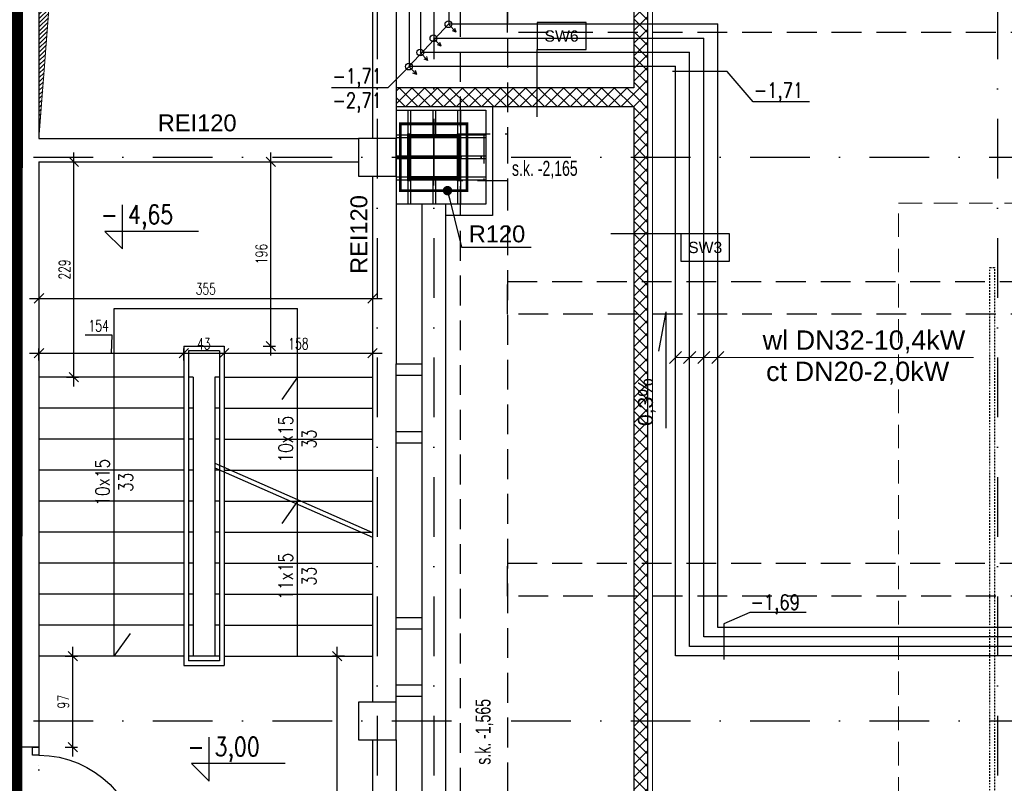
# Model space of a CAD drawing. Header units: centimetres. Extents: x -10729 to 23827, y -4437 to 19798.
# Tile 33 of 95: x 5819 to 6867, y 9134 to 9946. Entities that reach past the tile are written whole.
import ezdxf

# ---------------------------------------------------------------- set-up
doc = ezdxf.new("R2010")
doc.units = ezdxf.units.CM
doc.header["$PDMODE"] = 35
doc.header["$PDSIZE"] = 0.1
for name, pattern in [('Balustrady$0$DASHED', [0.75, 0.5, -0.25]), ('CADVENT_HIDDEN', [0.8, 0.25, -0.55]), ('Kondygnacja  -0_5$0$DIVIDE', [31.75, 12.7, -6.35, 0, -6.35, 0, -6.35]), ('Kondygnacja  -0_5$0$DOT2', [3.175, 0, -3.175]), ('Kondygnacja  -0_5$0$HIDDEN', [9.525, 6.35, -3.175]), ('Kondygnacja  -0_5$0$HIDDEN2', [4.7625, 3.175, -1.5875]), ('Osie rzutów$0$DASHDOT2', [12.7, 6.35, -3.175, 0, -3.175])]:
    doc.linetypes.add(name, pattern=pattern)
doc.layers.get('0').update_dxf_attribs({"color": 8})
doc.layers.get('DEFPOINTS').update_dxf_attribs({"color": 8})
for name, color, linetype in [('ARCH_WIDOK_KONSTRUKCJA', 8, 'Continuous'), ('bgde_dodatki powykonawcze', 7, 'Continuous'), ('Kondygnacja  -0_5$0$ARCH_ETAPOWANIE', 8, 'Kondygnacja  -0_5$0$DIVIDE'), ('Kondygnacja  -0_5$0$ARCH_GK', 8, 'Continuous'), ('Kondygnacja  -0_5$0$ARCH_INFO_KOTY_WYSOKOŚCIOWE_IST', 8, 'Continuous'), ('Kondygnacja  -0_5$0$ARCH_INFO_ODPORNOŚĆ OGNIOWA', 8, 'Continuous'), ('Kondygnacja  -0_5$0$ARCH_INFO_OPISY_PRZEGRODY', 8, 'Continuous'), ('Kondygnacja  -0_5$0$ARCH_INFO_SCHODY_IST', 8, 'Continuous'), ('Kondygnacja  -0_5$0$ARCH_KONSTR_POWYŻEJ RZUTU', 8, 'Kondygnacja  -0_5$0$HIDDEN'), ('Kondygnacja  -0_5$0$ARCH_KONSTR_POWYŻEJ RZUTU_IST', 8, 'Kondygnacja  -0_5$0$HIDDEN2'), ('Kondygnacja  -0_5$0$ARCH_MUROWANE_IST', 8, 'Continuous'), ('Kondygnacja  -0_5$0$ARCH_OKŁADZINA', 8, 'Continuous'), ('Kondygnacja  -0_5$0$ARCH_POMOCNICZE', 8, 'Continuous'), ('Kondygnacja  -0_5$0$ARCH_SCHODY_IST', 8, 'Continuous'), ('Kondygnacja  -0_5$0$ARCH_SŁUPY', 8, 'Continuous'), ('Kondygnacja  -0_5$0$ARCH_WYBURZENIA', 8, 'Kondygnacja  -0_5$0$DOT2'), ('Kondygnacja  -0_5$0$ARCH_ŚLUSARKA_DRZWI', 8, 'Continuous'), ('Kondygnacja  -0_5$0$ARCH_ŻELBET_IST', 8, 'Continuous'), ('Osie rzutów$0$ARCH_INFO_OSIE_IST', 8, 'Osie rzutów$0$DASHDOT2'), ('Osie rzutów$0$ARCH_INFO_OSIE_OPISY_IST', 8, 'Continuous')]:
    doc.layers.add(name, color=color, linetype=linetype)
for name, color, linetype, lineweight in [('bgde_opis ct 1', 7, 'Continuous', 20), ('bgde_rzędne wl ct', 7, 'Continuous', 25), ('KJP_CT_kk_powrót', 250, '04_CT_KOMF_POW', 25), ('KJP_CT_kk_zasil', 250, '04_CT_KOMF_ZAS', 25), ('KJP_WL_kk zasil', 250, '04_WL_KOMF_ZAS', 25), ('KJP_WL_kk_powr', 250, '04_WL_KOMF_POW', 25), ('Kondygnacja  -0_5$0$ARCH_INFO_WYMIARY', 8, 'Continuous', 9), ('Kondygnacja  -0_5$0$ARCH_WIDOK', 8, 'Continuous', 13)]:
    doc.layers.add(name, color=color, linetype=linetype, lineweight=lineweight)
doc.styles.add('Arial', font='arial.ttf')
doc.styles.add('Kondygnacja  -0_5$0$Arial', font='arial.ttf')
doc.styles.add('Kondygnacja  -0_5$0$BIKTS', font='bikromsw.shx', dxfattribs={"width": 0.8})
doc.styles.add('Kondygnacja  -0_5$0$Romans', font='Romans.shx', dxfattribs={"width": 0.7})
doc.styles.add('Kondygnacja  -0_5$0$ROMANS-50-CM', font='romans.shx', dxfattribs={"width": 0.8, "height": 10})
doc.styles.add('Kondygnacja  -0_5$0$Standard', font='txt')
doc.styles.add('st rom', font='Romans.shx', dxfattribs={"width": 0.8})
doc.linetypes.add('04_CT_KOMF_POW', pattern='A,100,-15,["CTKp",Standard,S=10,R=0,X=-10,Y=-5],-35', length=150)
doc.linetypes.add('04_CT_KOMF_ZAS', pattern='A,100,-15,["CTKz",Standard,S=10,R=0,X=-10,Y=-5],-35', length=150)
doc.linetypes.add('04_WL_KOMF_POW', pattern='A,100,-15,["WLKp",Standard,S=10,R=0,X=-10,Y=-5],-35', length=150)
doc.linetypes.add('04_WL_KOMF_ZAS', pattern='A,100,-15,["WLKz",Standard,S=10,R=0,X=-10,Y=-5],-35', length=150)
doc.dimstyles.new('Kondygnacja  -0_5$0$ISO-25', dxfattribs={"dimtxt": 2.5, "dimasz": 2.5, "dimexe": 1.25, "dimexo": 0.625, "dimtad": 1, "dimtxsty": 'Kondygnacja  -0_5$0$Standard', "dimcen": 2.5, "dimadec": 0, "dimazin": 0, "dimtfac": 1, "dimtmove": 0, "dimatfit": 3, "dimfxl": 1, "dimarcsym": 0})
doc.dimstyles.new('Kondygnacja  -0_5$0$Wymiary 1-100', dxfattribs={"dimtxt": 12, "dimasz": 10, "dimexe": 5, "dimexo": 0, "dimgap": 4, "dimtad": 1, "dimrnd": 0.5, "dimzin": 12, "dimdsep": 46, "dimtxsty": 'Kondygnacja  -0_5$0$Romans', "dimblk": 'Kondygnacja  -0_5$0$_Oblique', "dimcen": 10, "dimdle": 10, "dimclrt": 55, "dimazin": 0, "dimtfac": 1, "dimtmove": 1, "dimatfit": 3, "dimfxl": 8, "dimfxlon": 1, "dimtolj": 1, "dimtzin": 0, "dimarcsym": 0})
pattern_1 = [(45, (-6220.4609, -4950), (-0.67351921, 0.67351921), [])]

# ---------------------------------------------------------------- blocks, each defined once
blk = doc.blocks.new('Osie rzutów')
at = {"layer": 'Osie rzutów$0$ARCH_INFO_OSIE_IST', "ltscale": 10}
for p, q in [((6200, 12510), (6200, 4800)), ((6200, 12510), (6200, 4571.18)), ((6260, 12510), (6260, 4623.26)), ((6860, 12510), (6860, 4623.26)), ((6260, 9770), (6260, 9830)), ((4436.04, 9800), (15156.54, 9800)), ((6290, 9800), (6230, 9800)), ((4436.04, 9200), (15156.54, 9200))]:
    blk.add_line(p, q, dxfattribs=at)
blk = doc.blocks.new('Kondygnacja  -0_5$0$_Dot')
at = {"color": 0, "linetype": 'ByBlock', "lineweight": -2}
blk.add_line((-0.5, 0), (-1, 0), dxfattribs=at)
at = {"color": 0, "linetype": 'ByBlock', "const_width": 0.5}
blk.add_lwpolyline([(-0.25, 0, 1), (0.25, 0, 1)], format="xyb", close=True, dxfattribs=at)
blk = doc.blocks.new('Kondygnacja  -0_5$0$_Oblique')
at = {"color": 0, "linetype": 'ByBlock', "lineweight": -2}
blk.add_line((-0.5, -0.5), (0.5, 0.5), dxfattribs=at)
blk = doc.blocks.new('*D178')
at = {"layer": 'DEFPOINTS', "color": 0}
for p in [(5994, 9591.5), (5840, 9559.3), (5994, 9559.3)]:
    blk.add_point(p, dxfattribs=at)
at = {"layer": 'Kondygnacja  -0_5$0$ARCH_INFO_WYMIARY', "color": 0, "lineweight": -2}
for p, q in [((5917.9, 9610.6), (5889.1, 9610.6)), ((5917, 9591.5), (5917.9, 9610.6)), ((5830, 9591.5), (6004, 9591.5)), ((5840, 9583.5), (5840, 9596.5)), ((5994, 9583.5), (5994, 9596.5))]:
    blk.add_line(p, q, dxfattribs=at)
at = {"layer": 'Kondygnacja  -0_5$0$ARCH_INFO_WYMIARY', "color": 0, "lineweight": -2, "xscale": 10, "yscale": 10, "zscale": 10, "rotation": 180}
blk.add_blockref('Kondygnacja  -0_5$0$_Oblique', (5840, 9591.5), dxfattribs=at)
at = {"layer": 'Kondygnacja  -0_5$0$ARCH_INFO_WYMIARY', "color": 0, "lineweight": -2, "xscale": 10, "yscale": 10, "zscale": 10}
blk.add_blockref('Kondygnacja  -0_5$0$_Oblique', (5994, 9591.5), dxfattribs=at)
at = {"layer": 'Kondygnacja  -0_5$0$ARCH_INFO_WYMIARY', "color": 55, "insert": (5903.5, 9620.6), "char_height": 12, "attachment_point": 5, "style": 'Kondygnacja  -0_5$0$Romans'}
blk.add_mtext('\\A1;154', dxfattribs=at)
blk = doc.blocks.new('*D179')
at = {"layer": 'DEFPOINTS', "color": 0}
for p in [(6037, 9592.3), (6037, 9591.5), (5994, 9559.3)]:
    blk.add_point(p, dxfattribs=at)
at = {"layer": 'Kondygnacja  -0_5$0$ARCH_INFO_WYMIARY', "color": 0, "lineweight": -2}
for p, q in [((5984, 9591.5), (6047, 9591.5)), ((5994, 9583.5), (5994, 9596.5)), ((6037, 9592.3), (6037, 9586.5))]:
    blk.add_line(p, q, dxfattribs=at)
at = {"layer": 'Kondygnacja  -0_5$0$ARCH_INFO_WYMIARY', "color": 0, "lineweight": -2, "xscale": 10, "yscale": 10, "zscale": 10, "rotation": 180}
blk.add_blockref('Kondygnacja  -0_5$0$_Oblique', (5994, 9591.5), dxfattribs=at)
at = {"layer": 'Kondygnacja  -0_5$0$ARCH_INFO_WYMIARY', "color": 0, "lineweight": -2, "xscale": 10, "yscale": 10, "zscale": 10}
blk.add_blockref('Kondygnacja  -0_5$0$_Oblique', (6037, 9591.5), dxfattribs=at)
at = {"layer": 'Kondygnacja  -0_5$0$ARCH_INFO_WYMIARY', "color": 55, "insert": (6015.5, 9601.5), "char_height": 12, "attachment_point": 5, "style": 'Kondygnacja  -0_5$0$Romans'}
blk.add_mtext('\\A1;43', dxfattribs=at)
blk = doc.blocks.new('*D180')
at = {"layer": 'DEFPOINTS', "color": 0}
for p in [(6195, 9628.8), (6037, 9592.3), (6195, 9591.5)]:
    blk.add_point(p, dxfattribs=at)
at = {"layer": 'Kondygnacja  -0_5$0$ARCH_INFO_WYMIARY', "color": 0, "lineweight": -2}
for p, q in [((6195, 9599.5), (6195, 9586.5)), ((6027, 9591.5), (6205, 9591.5)), ((6037, 9592.3), (6037, 9586.5))]:
    blk.add_line(p, q, dxfattribs=at)
at = {"layer": 'Kondygnacja  -0_5$0$ARCH_INFO_WYMIARY', "color": 0, "lineweight": -2, "xscale": 10, "yscale": 10, "zscale": 10, "rotation": 180}
blk.add_blockref('Kondygnacja  -0_5$0$_Oblique', (6037, 9591.5), dxfattribs=at)
at = {"layer": 'Kondygnacja  -0_5$0$ARCH_INFO_WYMIARY', "color": 0, "lineweight": -2, "xscale": 10, "yscale": 10, "zscale": 10}
blk.add_blockref('Kondygnacja  -0_5$0$_Oblique', (6195, 9591.5), dxfattribs=at)
at = {"layer": 'Kondygnacja  -0_5$0$ARCH_INFO_WYMIARY', "color": 55, "insert": (6116, 9601.5), "char_height": 12, "attachment_point": 5, "style": 'Kondygnacja  -0_5$0$Romans'}
blk.add_mtext('\\A1;158', dxfattribs=at)
blk = doc.blocks.new('*D233')
at = {"layer": 'DEFPOINTS', "color": 0}
for p in [(5845, 9795), (5877.1, 9795), (5845, 9566)]:
    blk.add_point(p, dxfattribs=at)
at = {"layer": 'Kondygnacja  -0_5$0$ARCH_INFO_WYMIARY', "color": 0, "lineweight": -2}
for p, q in [((5877.1, 9556), (5877.1, 9805)), ((5869.1, 9795), (5882.1, 9795)), ((5869.1, 9566), (5882.1, 9566))]:
    blk.add_line(p, q, dxfattribs=at)
at = {"layer": 'Kondygnacja  -0_5$0$ARCH_INFO_WYMIARY', "color": 0, "lineweight": -2, "xscale": 10, "yscale": 10, "zscale": 10}
for p, rotation in [((5877.1, 9795), 90), ((5877.1, 9566), 270)]:
    blk.add_blockref('Kondygnacja  -0_5$0$_Oblique', p, dxfattribs=dict(at, rotation=rotation))
at = {"layer": 'Kondygnacja  -0_5$0$ARCH_INFO_WYMIARY', "color": 55, "insert": (5867.1, 9680.5), "char_height": 12, "attachment_point": 5, "rotation": 90, "style": 'Kondygnacja  -0_5$0$Romans'}
blk.add_mtext('\\A1;229', dxfattribs=at)
blk = doc.blocks.new('*D234')
at = {"layer": 'DEFPOINTS', "color": 0}
for p in [(6157.2, 9269), (6195, 9269), (6190, 8870)]:
    blk.add_point(p, dxfattribs=at)
at = {"layer": 'Kondygnacja  -0_5$0$ARCH_INFO_WYMIARY', "color": 0, "lineweight": -2}
for p, q in [((6157.2, 8860), (6157.2, 9279)), ((6165.2, 9269), (6152.2, 9269)), ((6165.2, 8870), (6152.2, 8870))]:
    blk.add_line(p, q, dxfattribs=at)
at = {"layer": 'Kondygnacja  -0_5$0$ARCH_INFO_WYMIARY', "color": 0, "lineweight": -2, "xscale": 10, "yscale": 10, "zscale": 10}
for p, rotation in [((6157.2, 9269), 90), ((6157.2, 8870), 270)]:
    blk.add_blockref('Kondygnacja  -0_5$0$_Oblique', p, dxfattribs=dict(at, rotation=rotation))
at = {"layer": 'Kondygnacja  -0_5$0$ARCH_INFO_WYMIARY', "color": 55, "insert": (6147.2, 9069.5), "char_height": 12, "attachment_point": 5, "rotation": 90, "style": 'Kondygnacja  -0_5$0$Romans'}
blk.add_mtext('\\A1;399', dxfattribs=at)
blk = doc.blocks.new('*D181')
at = {"layer": 'DEFPOINTS', "color": 0}
for p in [(5840, 9672), (6195, 9652), (6195, 9649.8)]:
    blk.add_point(p, dxfattribs=at)
at = {"layer": 'Kondygnacja  -0_5$0$ARCH_INFO_WYMIARY', "color": 0, "lineweight": -2}
for p, q in [((5830, 9649.8), (6205, 9649.8)), ((5840, 9657.8), (5840, 9644.8)), ((6195, 9652), (6195, 9644.8))]:
    blk.add_line(p, q, dxfattribs=at)
at = {"layer": 'Kondygnacja  -0_5$0$ARCH_INFO_WYMIARY', "color": 0, "lineweight": -2, "xscale": 10, "yscale": 10, "zscale": 10, "rotation": 180}
blk.add_blockref('Kondygnacja  -0_5$0$_Oblique', (5840, 9649.8), dxfattribs=at)
at = {"layer": 'Kondygnacja  -0_5$0$ARCH_INFO_WYMIARY', "color": 0, "lineweight": -2, "xscale": 10, "yscale": 10, "zscale": 10}
blk.add_blockref('Kondygnacja  -0_5$0$_Oblique', (6195, 9649.8), dxfattribs=at)
at = {"layer": 'Kondygnacja  -0_5$0$ARCH_INFO_WYMIARY', "color": 55, "insert": (6017.5, 9659.8), "char_height": 12, "attachment_point": 5, "style": 'Kondygnacja  -0_5$0$Romans'}
blk.add_mtext('\\A1;355', dxfattribs=at)
blk = doc.blocks.new('*D236')
at = {"layer": 'DEFPOINTS', "color": 0}
for p in [(5840, 9269), (5875.9, 9269), (5840, 9172)]:
    blk.add_point(p, dxfattribs=at)
at = {"layer": 'Kondygnacja  -0_5$0$ARCH_INFO_WYMIARY', "color": 0, "lineweight": -2}
for p, q in [((5875.9, 9162), (5875.9, 9279)), ((5867.9, 9269), (5880.9, 9269)), ((5867.9, 9172), (5880.9, 9172))]:
    blk.add_line(p, q, dxfattribs=at)
at = {"layer": 'Kondygnacja  -0_5$0$ARCH_INFO_WYMIARY', "color": 0, "lineweight": -2, "xscale": 10, "yscale": 10, "zscale": 10}
for p, rotation in [((5875.9, 9269), 90), ((5875.9, 9172), 270)]:
    blk.add_blockref('Kondygnacja  -0_5$0$_Oblique', p, dxfattribs=dict(at, rotation=rotation))
at = {"layer": 'Kondygnacja  -0_5$0$ARCH_INFO_WYMIARY', "color": 55, "insert": (5865.9, 9220.5), "char_height": 12, "attachment_point": 5, "rotation": 90, "style": 'Kondygnacja  -0_5$0$Romans'}
blk.add_mtext('\\A1;97', dxfattribs=at)
blk = doc.blocks.new('*D200')
at = {"layer": 'DEFPOINTS', "color": 0}
for p in [(6054.6, 9795), (6086.7, 9795), (6037, 9599)]:
    blk.add_point(p, dxfattribs=at)
at = {"layer": 'Kondygnacja  -0_5$0$ARCH_INFO_WYMIARY', "color": 0, "lineweight": -2}
for p, q in [((6086.7, 9589), (6086.7, 9805)), ((6078.7, 9795), (6091.7, 9795)), ((6078.7, 9599), (6091.7, 9599))]:
    blk.add_line(p, q, dxfattribs=at)
at = {"layer": 'Kondygnacja  -0_5$0$ARCH_INFO_WYMIARY', "color": 0, "lineweight": -2, "xscale": 10, "yscale": 10, "zscale": 10}
for p, rotation in [((6086.7, 9795), 90), ((6086.7, 9599), 270)]:
    blk.add_blockref('Kondygnacja  -0_5$0$_Oblique', p, dxfattribs=dict(at, rotation=rotation))
at = {"layer": 'Kondygnacja  -0_5$0$ARCH_INFO_WYMIARY', "color": 55, "insert": (6076.7, 9697), "char_height": 12, "attachment_point": 5, "rotation": 90, "style": 'Kondygnacja  -0_5$0$Romans'}
blk.add_mtext('\\A1;196', dxfattribs=at)
blk = doc.blocks.new('Kondygnacja  -0_5$0$słup 6.8.11')
at = {"layer": 'Kondygnacja  -0_5$0$ARCH_SŁUPY'}
h = blk.add_hatch(dxfattribs=at)
h.set_pattern_fill('ANSI31', color=256, scale=0.3, style=0)
h.set_pattern_definition(pattern_1)
h.paths.add_polyline_path([(15, 75), (12, 75), (12, 25), (15, 25)])
h = blk.add_hatch(dxfattribs=at)
h.set_pattern_fill('ANSI31', color=256, scale=0.3, style=0)
h.set_pattern_definition(pattern_1)
h.paths.add_polyline_path([(65, 71), (65, 74), (15, 74), (15, 71)])
h = blk.add_hatch(dxfattribs=at)
h.set_pattern_fill('ANSI31', color=256, scale=0.3, style=0)
h.set_pattern_definition(pattern_1)
h.paths.add_polyline_path([(68, 75), (65, 75), (65, 25), (68, 25)])
h = blk.add_hatch(dxfattribs=at)
h.set_pattern_fill('ANSI31', color=256, scale=0.3, style=0)
h.set_pattern_definition(pattern_1)
h.paths.add_polyline_path([(65, 48.5), (65, 51.5), (15, 51.5), (15, 48.5)])
h = blk.add_hatch(dxfattribs=at)
h.set_pattern_fill('ANSI31', color=256, scale=0.3, style=0)
h.set_pattern_definition(pattern_1)
h.paths.add_polyline_path([(65, 26), (65, 29), (15, 29), (15, 26)])
at = {"layer": 'Kondygnacja  -0_5$0$ARCH_POMOCNICZE'}
blk.add_lwpolyline([(95, 100), (95, 0), (0, 0), (0, 100)], close=True, dxfattribs=at)
for points in [[(12, 100), (12, 75)], [(15, 100), (15, 75)], [(38.5, 100), (38.5, 74)], [(41.5, 100), (41.5, 74)], [(65, 100), (65, 75)], [(68, 100), (68, 75)], [(0, 74), (12, 74)], [(68, 74), (95, 74)], [(0, 71), (12, 71)], [(68, 71), (95, 71)], [(0, 51.5), (12, 51.5)], [(0, 48.5), (12, 48.5)], [(68, 51.5), (95, 51.5)], [(68, 48.5), (95, 48.5)], [(0, 29), (12, 29)], [(0, 26), (12, 26)], [(12, 25), (12, 0)], [(15, 25), (15, 0)], [(38.5, 26), (38.5, 0)], [(41.5, 26), (41.5, 0)], [(65, 25), (65, 0)], [(68, 29), (95, 29)], [(68, 26), (95, 26)], [(68, 25), (68, 0)]]:
    blk.add_lwpolyline(points, dxfattribs=at)
at = {"layer": 'Kondygnacja  -0_5$0$ARCH_SŁUPY'}
for p, q in [((15, 51.5), (65, 51.5)), ((65, 48.5), (15, 48.5))]:
    blk.add_line(p, q, dxfattribs=at)
for points in [[(12, 75), (15, 75), (15, 25), (12, 25)], [(65, 75), (68, 75), (68, 25), (65, 25)]]:
    blk.add_lwpolyline(points, close=True, dxfattribs=at)
for points in [[(65, 74), (15, 74)], [(15, 71), (65, 71)], [(65, 29), (15, 29)], [(15, 26), (65, 26)]]:
    blk.add_lwpolyline(points, dxfattribs=at)
blk = doc.blocks.new('Kondygnacja  -0_5$0$konstrukcja istniejąca -0.5')
at = {"layer": 'Kondygnacja  -0_5$0$ARCH_KONSTR_POWYŻEJ RZUTU_IST', "ltscale": 10}
for p, q in [((6288.5, 4975), (6288.5, 12225)), ((6288.5, 9775), (6288.5, 9825)), ((6288.5, 9825), (6338.5, 9825)), ((6338.5, 9775), (6288.5, 9775))]:
    blk.add_line(p, q, dxfattribs=at)
for points in [[(6338.5, 10975), (6338.5, 9825)], [(7382, 9932.9), (6338.5, 9932.9), (6338.5, 9967.9), (7382, 9967.9)], [(6313.5, 9825), (6313.5, 9775)], [(6338.5, 9825), (6338.5, 9775)], [(6338.5, 9775), (6338.5, 8625)], [(7382, 9332.9), (6338.5, 9332.9), (6338.5, 9367.9), (7382, 9367.9)]]:
    blk.add_lwpolyline(points, dxfattribs=at)
at = {"layer": 'Kondygnacja  -0_5$0$ARCH_KONSTR_POWYŻEJ RZUTU_IST', "ltscale": 10, "elevation": 0}
blk.add_lwpolyline([(7382, 9632.9), (6338.5, 9632.9), (6338.5, 9667.9), (7382, 9667.9)], dxfattribs=at)
at = {"layer": 'Kondygnacja  -0_5$0$ARCH_KONSTR_POWYŻEJ RZUTU_IST', "style": 'Kondygnacja  -0_5$0$BIKTS', "width": 0.7}
blk.add_text('s.k. -2,165', height=16, dxfattribs=at).set_placement((6343.3, 9780.2))
blk.add_text('s.k. -1,565', height=16, rotation=90, dxfattribs=at).set_placement((6320.5, 9153.4))

msp = doc.modelspace()

# ---------------------------------------------------------------- hatches: boundary and pattern name
at = {"layer": 'Kondygnacja  -0_5$0$ARCH_GK', "linetype": 'Continuous', "lineweight": -3}
h = msp.add_hatch(dxfattribs=at)
h.set_pattern_fill('ANSI37', color=256, scale=3, style=0)
h.paths.add_polyline_path([(6473, 4985), (6488, 4985), (6488, 9864), (6476.333, 9864), (6473, 9854)], flags=0)
h.paths.add_polyline_path([(6473, 9874), (6476.333, 9864), (6488, 9864), (6488, 10101), (6473, 10116)], flags=0)
h = msp.add_hatch(dxfattribs=at)
h.set_pattern_fill('ANSI37', color=256, scale=3, style=0)
h.paths.add_polyline_path([(6220, 9874), (6220, 9854), (6473, 9854), (6476.333, 9864), (6473, 9874)], flags=0)
at = {"layer": 'Kondygnacja  -0_5$0$ARCH_WIDOK'}
h = msp.add_hatch(dxfattribs=at)
h.set_pattern_fill('ANSI31', color=256, angle=-180, style=0)
h.set_pattern_definition([(225, (-2e-11, 3600), (2.245064, -2.245064), [])])
h.paths.add_polyline_path([(5840, 9820), (5840, 10380), (6195, 10380), (5880.4, 10341.573)])

# ---------------------------------------------------------------- linework, layer by layer
at = {"linetype": 'Balustrady$0$DASHED', "lineweight": 20, "ltscale": 50}
msp.add_lwpolyline([(6754.764, 9751.102), (7006.979, 9751.102), (7006.979, 5027.678), (6754.764, 5027.678)], close=True, dxfattribs=at)
at = {"layer": 'ARCH_WIDOK_KONSTRUKCJA', "linetype": 'CADVENT_HIDDEN', "elevation": 0}
msp.add_lwpolyline([(6856.78, 8717.498), (6851.78, 8717.498), (6851.78, 9682.498), (6856.78, 9682.498)], close=True, dxfattribs=at)
at = {"layer": 'bgde_dodatki powykonawcze'}
for p, q in [((6283.918, 9933.158), (6275.699, 9941.54)), ((6283.918, 9933.158), (6279.913, 9934.565)), ((6283.918, 9933.158), (6282.59, 9937.19)), ((6267.918, 9918.158), (6259.699, 9926.54)), ((6267.918, 9918.158), (6263.913, 9919.565)), ((6267.918, 9918.158), (6266.59, 9922.19)), ((6253.918, 9903.158), (6245.699, 9911.54)), ((6253.918, 9903.158), (6249.913, 9904.565)), ((6253.918, 9903.158), (6252.59, 9907.19)), ((6241.918, 9888.158), (6233.699, 9896.54)), ((6241.918, 9888.158), (6240.59, 9892.19)), ((6241.918, 9888.158), (6237.913, 9889.565))]:
    msp.add_line(p, q, dxfattribs=at)
for centre in [(6275.699, 9941.54), (6259.699, 9926.54), (6245.699, 9911.54), (6233.699, 9896.54)]:
    msp.add_circle(centre, 3.6, dxfattribs=at)
at = {"layer": 'bgde_opis ct 1'}
for p, q in [((6523.806, 9593.271), (6510.918, 9580.383)), ((6538.806, 9593.271), (6525.918, 9580.383)), ((6553.806, 9593.271), (6540.918, 9580.383)), ((6568.806, 9593.271), (6555.918, 9580.383)), ((6834.36, 9586.827), (6517.362, 9586.827))]:
    msp.add_line(p, q, dxfattribs=at)
at = {"layer": 'bgde_rzędne wl ct'}
for p, q in [((6276, 9941.841), (6234, 9896.841)), ((6211.369, 9874), (6234, 9896.631)), ((6572.298, 9891.113), (6514.196, 9891.113)), ((6599.834, 9859.005), (6572.298, 9891.113)), ((6211.369, 9874), (6151.417, 9874)), ((6659.786, 9859.005), (6599.834, 9859.005)), ((6507.165, 9635.475), (6499.26, 9593.488)), ((6507.165, 9635.475), (6507.165, 9511.485)), ((6596.257, 9315.402), (6568.721, 9303.47)), ((6656.209, 9315.402), (6596.257, 9315.402)), ((6568.721, 9303.47), (6568.721, 9265.352))]:
    msp.add_line(p, q, dxfattribs=at)
at = {"layer": 'KJP_CT_kk_powrót'}
for p, q in [((6246, 10816.895), (6246, 9911.841)), ((6246, 9911.841), (6532.362, 9911.841)), ((6532.362, 9279.374), (6532.362, 9911.841)), ((6815.101, 9279.374), (6532.362, 9279.374)), ((7627.958, 9279.374), (6815.101, 9279.374))]:
    msp.add_line(p, q, dxfattribs=at)
at = {"layer": 'KJP_CT_kk_zasil'}
for p, q in [((6234, 10832.895), (6234, 9896.841)), ((6234, 9896.841), (6517.362, 9896.841)), ((6517.362, 9269.374), (6517.362, 9896.841)), ((6815.101, 9269.374), (6517.362, 9269.374)), ((7617.958, 9269.374), (6815.101, 9269.374))]:
    msp.add_line(p, q, dxfattribs=at)
at = {"layer": 'KJP_WL_kk zasil'}
for p, q in [((6260, 10800.895), (6260, 9926.841)), ((6260, 9926.841), (6547.362, 9926.841)), ((6547.362, 9289.374), (6547.362, 9926.841)), ((6815.101, 9289.374), (6547.362, 9289.374)), ((7637.958, 9289.374), (6815.101, 9289.374))]:
    msp.add_line(p, q, dxfattribs=at)
at = {"layer": 'KJP_WL_kk_powr'}
for p, q in [((6276, 10689.975), (6276, 9941.841)), ((6276, 9941.841), (6562.362, 9941.841)), ((6562.362, 9299.374), (6562.362, 9941.841)), ((6815.101, 9299.374), (6562.362, 9299.374)), ((7647.958, 9299.374), (6815.101, 9299.374))]:
    msp.add_line(p, q, dxfattribs=at)
at = {"layer": 'Kondygnacja  -0_5$0$ARCH_ETAPOWANIE', "ltscale": 10, "const_width": 20, "elevation": 300}
msp.add_lwpolyline([(4946, 3931), (4946, 5443), (5613, 5443), (5613, 5586), (5809, 5586), (5815, 12220), (6212, 12220), (6212, 13458.874), (6172, 13458.874), (6171.997, 14762.582), (4925, 14762.019), (4925, 14762.019), (8839.196, 14763.787)], dxfattribs=at)
at = {"layer": 'Kondygnacja  -0_5$0$ARCH_GK', "linetype": 'Continuous', "lineweight": -3}
for p, q in [((6473, 10116), (6473, 9874)), ((6488, 4985), (6488, 10101)), ((6220, 9874), (6220, 9854)), ((6473, 9874), (6220, 9874)), ((6220, 9854), (6473, 9854)), ((6473, 9854), (6473, 4985))]:
    msp.add_line(p, q, dxfattribs=at)
at = {"layer": 'Kondygnacja  -0_5$0$ARCH_INFO_KOTY_WYSOKOŚCIOWE_IST'}
for points in [[(6009.858, 9721.106), (5910.14, 9721.106), (5928.89, 9702.356), (5928.89, 9749.199)], [(6101.984, 9154.658), (6002.265, 9154.658), (6021.015, 9135.908), (6021.015, 9182.751)]]:
    msp.add_lwpolyline(points, dxfattribs=at)
at = {"layer": 'Kondygnacja  -0_5$0$ARCH_INFO_OPISY_PRZEGRODY'}
for points in [[(6370.096, 9914.578), (6422.096, 9914.578), (6422.096, 9943.378), (6370.096, 9943.378), (6370.096, 9914.578)], [(6522.905, 9689.511), (6574.905, 9689.511), (6574.905, 9718.311), (6522.905, 9718.311), (6522.905, 9689.511)]]:
    msp.add_lwpolyline(points, close=True, dxfattribs=at)
for points in [[(6370.096, 9843.013), (6370.096, 9914.578)], [(6522.905, 9718.311), (6448.368, 9718.311)]]:
    msp.add_lwpolyline(points, dxfattribs=at)
at = {"layer": 'Kondygnacja  -0_5$0$ARCH_INFO_SCHODY_IST'}
for p, q in [((5920, 9269), (5920, 9639)), ((5920, 9639), (6115, 9639)), ((6115, 9269), (6115, 9639)), ((6115, 9566), (6098.564, 9542.081)), ((6115, 9434), (6098.564, 9410.081)), ((5920, 9269), (5937.4, 9292.923))]:
    msp.add_line(p, q, dxfattribs=at)
at = {"layer": 'Kondygnacja  -0_5$0$ARCH_MUROWANE_IST', "ltscale": 4}
for p, q in [((5840, 10850), (5840, 9820)), ((6195, 10380), (6195, 9820)), ((6220, 10380), (6220, 9820)), ((5840, 9820), (6180, 9820)), ((5840, 9795), (5840, 9172)), ((5840, 9795), (6180, 9795)), ((5840, 9172), (5809, 9172))]:
    msp.add_line(p, q, dxfattribs=at)
at = {"layer": 'Kondygnacja  -0_5$0$ARCH_OKŁADZINA'}
msp.add_lwpolyline([(6322.461, 9854), (6322.461, 9738), (6272.5, 9738)], dxfattribs=at)
at = {"layer": 'Kondygnacja  -0_5$0$ARCH_SCHODY_IST'}
for p, q in [((5994, 9599), (5994, 9259)), ((5994, 9599), (6037, 9599)), ((6037, 9599), (6037, 9259)), ((5999, 9594), (5999, 9264)), ((6032, 9594), (5999, 9594)), ((6032, 9594), (6032, 9264)), ((5994, 9566), (5840, 9566)), ((6004, 9566), (5999, 9566)), ((6004, 9566), (6004, 9269)), ((6027, 9566), (6027, 9269)), ((6032, 9566), (6027, 9566)), ((6037, 9566), (6195, 9566)), ((5994, 9533), (5840, 9533)), ((6004, 9533), (5999, 9533)), ((6032, 9533), (6027, 9533)), ((6037, 9533), (6195, 9533)), ((5994, 9500), (5840, 9500)), ((6004, 9500), (5999, 9500)), ((6032, 9500), (6027, 9500)), ((6037, 9500), (6195, 9500)), ((6027, 9474.443), (6195, 9400.706)), ((5994, 9467), (5840, 9467)), ((6004, 9467), (5999, 9467)), ((6027, 9469.443), (6195, 9395.706)), ((6032, 9467), (6027, 9467)), ((6037, 9467), (6195, 9467)), ((5994, 9434), (5840, 9434)), ((6004, 9434), (5999, 9434)), ((6032, 9434), (6027, 9434)), ((6037, 9434), (6195, 9434)), ((5994, 9401), (5840, 9401)), ((6004, 9401), (5999, 9401)), ((6032, 9401), (6027, 9401)), ((6037, 9401), (6195, 9401)), ((5994, 9368), (5840, 9368)), ((6004, 9368), (5999, 9368)), ((6032, 9368), (6027, 9368)), ((6037, 9368), (6195, 9368)), ((5994, 9335), (5840, 9335)), ((6004, 9335), (5999, 9335)), ((6032, 9335), (6027, 9335)), ((6037, 9335), (6195, 9335)), ((5994, 9302), (5840, 9302)), ((6004, 9302), (5999, 9302)), ((6032, 9302), (6027, 9302)), ((6037, 9302), (6195, 9302)), ((5994, 9269), (5840, 9269)), ((6032, 9269), (5999, 9269)), ((6032, 9264), (5999, 9264)), ((6037, 9269), (6195, 9269)), ((5994, 9259), (6037, 9259))]:
    msp.add_line(p, q, dxfattribs=at)
at = {"layer": 'Kondygnacja  -0_5$0$ARCH_SŁUPY', "const_width": 3}
msp.add_lwpolyline([(6224.5, 9835.5), (6295.5, 9835.5), (6295.5, 9764.5), (6224.5, 9764.5)], close=True, dxfattribs=at)
at = {"layer": 'Kondygnacja  -0_5$0$ARCH_WIDOK'}
msp.add_line((6493, 10096), (6493, 4985), dxfattribs=at)
msp.add_lwpolyline([(5840, 9820), (5840, 10380), (6195, 10380), (5880.4, 10341.573), (5840, 9820)], dxfattribs=at)
at = {"layer": 'Kondygnacja  -0_5$0$ARCH_WYBURZENIA', "ltscale": 6}
msp.add_lwpolyline([(5840, 9172), (5840, 9148), (5809, 9148), (5809, 9172)], close=True, dxfattribs=at)
at = {"layer": 'Kondygnacja  -0_5$0$ARCH_ŚLUSARKA_DRZWI', "linetype": 'Continuous', "lineweight": -3}
msp.add_lwpolyline([(5833, 9163.5), (5833, 9172), (5840, 9172), (5840, 9163.5)], close=True, dxfattribs=at)
at = {"layer": 'Kondygnacja  -0_5$0$ARCH_ŚLUSARKA_DRZWI', "linetype": 'Continuous', "lineweight": -3, "extrusion": (0, 0, -1)}
msp.add_arc((-5840, 9056.5), 107, 90, 180, dxfattribs=at)
at = {"layer": 'Kondygnacja  -0_5$0$ARCH_ŻELBET_IST', "ltscale": 4}
for p, q in [((6195, 9780), (6195, 9220)), ((6220, 9780), (6220, 9580)), ((6247.5, 9750), (6247.5, 9580)), ((6272.5, 9750), (6272.5, 8650)), ((6220, 9220), (6220, 9580)), ((6220, 9580), (6247.5, 9580)), ((6247.5, 9580), (6247.5, 8650)), ((6220, 9568), (6247.5, 9568)), ((6220, 9508), (6247.5, 9508)), ((6220, 9496), (6247.5, 9496)), ((6220, 9310), (6247.5, 9310)), ((6220, 9298), (6247.5, 9298)), ((6247.5, 9238), (6220, 9238)), ((6247.5, 9226), (6220, 9226)), ((6195, 9180), (6195, 8620)), ((6220, 9180), (6220, 8620))]:
    msp.add_line(p, q, dxfattribs=at)
for points in [[(6180, 9780), (6220, 9780), (6220, 9820), (6180, 9820)], [(6180, 9180), (6220, 9180), (6220, 9220), (6180, 9220)], [(6180, 9180), (6220, 9180), (6220, 9220), (6180, 9220)]]:
    msp.add_lwpolyline(points, close=True, dxfattribs=at)

# ---------------------------------------------------------------- block references
at = {"layer": 'Kondygnacja  -0_5$0$ARCH_KONSTR_POWYŻEJ RZUTU'}
msp.add_blockref('Kondygnacja  -0_5$0$konstrukcja istniejąca -0.5', (0, 0), dxfattribs=at)
at = {"layer": 'Kondygnacja  -0_5$0$ARCH_SŁUPY'}
msp.add_blockref('Kondygnacja  -0_5$0$słup 6.8.11', (6220.461, 9750), dxfattribs=at)
at = {"layer": 'Osie rzutów$0$ARCH_INFO_OSIE_OPISY_IST'}
msp.add_blockref('Osie rzutów', (0, 0), dxfattribs=at)

# ---------------------------------------------------------------- texts
at = {"layer": 'bgde_opis ct 1', "color": 2, "style": 'Arial'}
for s, p in [('wl DN32-10,4kW', (6610.014, 9595.075, -23509.109)), ('ct DN20-2,0kW', (6613.732, 9561.832, -23509.109))]:
    msp.add_text(s, height=20.58297, dxfattribs=at).set_placement(p)
at = {"layer": 'bgde_rzędne wl ct', "char_height": 16, "width": 72.96393, "attachment_point": 1, "style": 'st rom'}
for s, insert in [('-1,71', (6152.232, 9894.345, -186.768)), ('-1,71', (6600.649, 9879.35)), ('-2,71', (6152.232, 9868.521, -186.768)), ('-1,69', (6597.072, 9334.375))]:
    msp.add_mtext(s, dxfattribs=dict(at, insert=insert))
at = {"layer": 'bgde_rzędne wl ct', "insert": (6477.354, 9513.924, 7625.1), "char_height": 16, "width": 531.5734, "attachment_point": 1, "rotation": 90, "style": 'Arial'}
msp.add_mtext('0,3%', dxfattribs=at)
at = {"layer": 'Kondygnacja  -0_5$0$ARCH_INFO_KOTY_WYSOKOŚCIOWE_IST', "char_height": 20, "width": 97.61893, "attachment_point": 4, "line_spacing_factor": 0.9, "style": 'Kondygnacja  -0_5$0$ROMANS-50-CM'}
for s, insert in [('- 4,65', (5905.969, 9736.069)), ('- 3,00', (5998.094, 9169.621))]:
    msp.add_mtext(s, dxfattribs=dict(at, insert=insert))
at = {"layer": 'Kondygnacja  -0_5$0$ARCH_INFO_ODPORNOŚĆ OGNIOWA', "char_height": 18, "width": 53.33252, "attachment_point": 5, "style": 'Kondygnacja  -0_5$0$Arial'}
for s, insert in [('\\PREI120', (6008.303, 9851.462)), ('\\PR120', (6327.369, 9733.294))]:
    msp.add_mtext(s, dxfattribs=dict(at, insert=insert))
at = {"layer": 'Kondygnacja  -0_5$0$ARCH_INFO_ODPORNOŚĆ OGNIOWA', "insert": (6165.495, 9717.74), "char_height": 18, "width": 53.33252, "attachment_point": 5, "rotation": 90, "style": 'Kondygnacja  -0_5$0$Arial'}
msp.add_mtext('\\PREI120', dxfattribs=at)
at = {"layer": 'Kondygnacja  -0_5$0$ARCH_INFO_OPISY_PRZEGRODY', "char_height": 12, "width": 52, "attachment_point": 5, "style": 'Kondygnacja  -0_5$0$Arial'}
for s, insert in [('SW6', (6396.096, 9928.978)), ('SW3', (6548.905, 9703.911))]:
    msp.add_mtext(s, dxfattribs=dict(at, insert=insert))
at = {"layer": 'Kondygnacja  -0_5$0$ARCH_INFO_SCHODY_IST', "char_height": 15, "width": 10, "attachment_point": 5, "rotation": 90, "style": 'Kondygnacja  -0_5$0$ROMANS-50-CM'}
for s, insert in [('10x15 33', (6115, 9500)), ('10x15 33', (5920, 9454)), ('11x15 33', (6115, 9353.987))]:
    msp.add_mtext(s, dxfattribs=dict(at, insert=insert))

# ---------------------------------------------------------------- dimensions: what is measured, and where the dimension line sits
at = {"layer": 'Kondygnacja  -0_5$0$ARCH_INFO_WYMIARY'}
for base, p1, p2, picture, middle in [((5877.086, 9795), (5845, 9566), (5845, 9795), '*D233', (5867.086, 9680.5)), ((6086.713, 9795), (6037, 9599), (6054.627, 9795), '*D200', (6076.713, 9697)), ((5875.924, 9269), (5840, 9172), (5840, 9269), '*D236', (5865.924, 9220.5)), ((6157.24, 9269), (6190, 8870), (6195, 9269), '*D234', (6147.24, 9069.5))]:
    dim = msp.add_linear_dim(base=base, p1=p1, p2=p2, angle=90, dimstyle='Kondygnacja  -0_5$0$Wymiary 1-100', dxfattribs=at)
    dim.commit()
    dim.dimension.update_dxf_attribs({"geometry": picture, "text_midpoint": middle})
for base, p1, p2, picture, middle in [((6195, 9649.819), (5840, 9671.988), (6195, 9651.988), '*D181', (6017.5, 9659.819)), ((6195, 9591.485), (6037, 9592.306), (6195, 9628.82), '*D180', (6116, 9601.485)), ((6037, 9591.485), (5994, 9559.306), (6037, 9592.306), '*D179', (6015.5, 9601.485))]:
    dim = msp.add_linear_dim(base=base, p1=p1, p2=p2, dimstyle='Kondygnacja  -0_5$0$Wymiary 1-100', dxfattribs=at)
    dim.commit()
    dim.dimension.update_dxf_attribs({"geometry": picture, "text_midpoint": middle})
dim = msp.add_linear_dim(base=(5994, 9591.485), p1=(5840, 9559.306), p2=(5994, 9559.306), dimstyle='Kondygnacja  -0_5$0$Wymiary 1-100', dxfattribs=at)
dim.commit()
dim.dimension.update_dxf_attribs({"geometry": '*D178', "text_midpoint": (5913.882, 9610.566), "dimtype": 160})

# ---------------------------------------------------------------- leaders
at = {"layer": 'Kondygnacja  -0_5$0$ARCH_INFO_ODPORNOŚĆ OGNIOWA'}
msp.add_leader([(6274.685, 9764.5), (6289.524, 9704.265), (6363.872, 9704.265)], dimstyle='Kondygnacja  -0_5$0$ISO-25', override={"dimscale": 5, "dimasz": 2, "dimtad": 0, "dimldrblk": 'Kondygnacja  -0_5$0$_Dot'}, dxfattribs=at)

doc.saveas('drawing.dxf')
